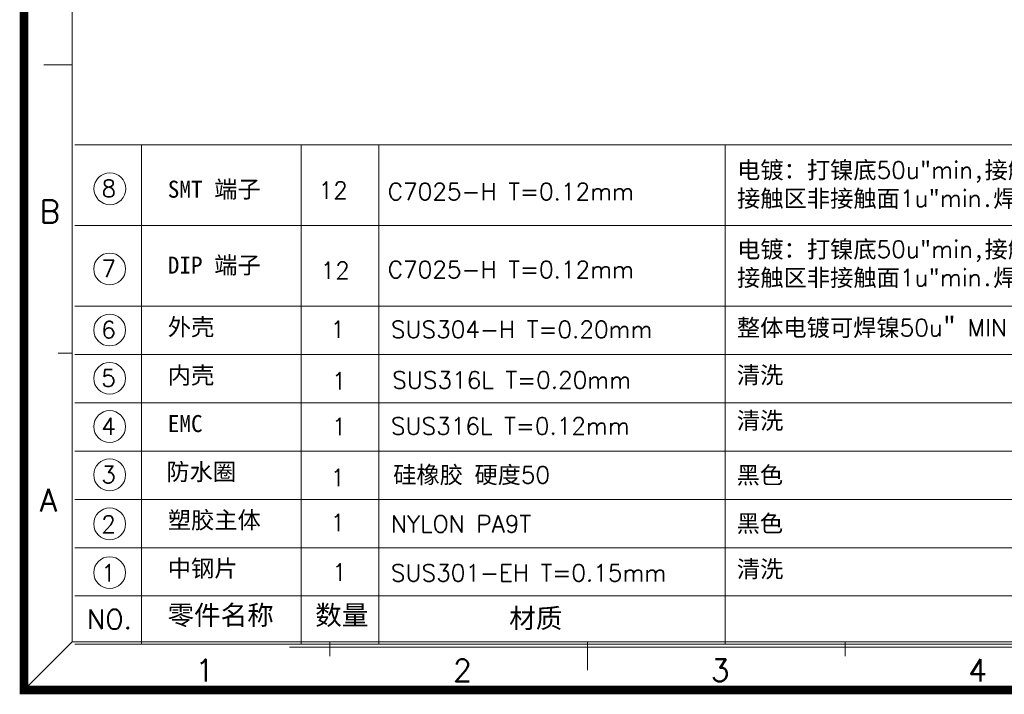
# Model space of a CAD drawing. Header units: millimetres. Extents: x 1290 to 1596, y 426 to 892.
# Tile 1 of 41: x 1290 to 1310, y 428 to 442. Entities that reach past the tile are written whole.
import ezdxf

# ---------------------------------------------------------------- set-up
doc = ezdxf.new("R2010")
doc.units = ezdxf.units.MM
doc.layers.get('0').update_dxf_attribs({"lineweight": 20})
doc.layers.add('图框', color=250, linetype='Continuous', lineweight=13)
doc.styles.add('ROMANS', font='romans.shx')

# ---------------------------------------------------------------- blocks, each defined once
blk = doc.blocks.new('A$C7C550A9B')
at = {"layer": '图框', "color": 7}
for p, q in [((3.697, 206.903), (3.697, 3.697)), ((3.697, 44.338), (1.697, 44.338)), ((3.697, 24.018), (2.697, 24.018)), ((3.697, 3.697), (0.3, 0.3)), ((3.697, 3.697), (293.903, 3.697)), ((21.835, 3.697), (21.835, 2.697)), ((39.973, 3.697), (39.973, 1.697)), ((58.111, 3.697), (58.111, 2.697))]:
    blk.add_line(p, q, dxfattribs=at)
at = {"layer": '图框', "color": 7, "const_width": 0.6}
blk.add_lwpolyline([(297.3, 210.3), (0.3, 210.3), (0.3, 0.3), (297.3, 0.3)], close=True, dxfattribs=at)
at = {"layer": '图框', "color": 7, "style": 'ROMANS'}
for s, height, p in [('B', 1.59, (1.413, 33.205)), ('A', 1.59, (1.413, 12.884)), ('1', 1.552, (12.362, 0.914)), ('2', 1.552, (30.5, 0.914)), ('3', 1.552, (48.638, 0.914)), ('4', 1.552, (66.776, 0.914))]:
    blk.add_text(s, height=height, dxfattribs=at).set_placement(p)

msp = doc.modelspace()

# ---------------------------------------------------------------- linework, layer by layer
for p, q in [((1290.986, 439.333), (1320.529, 439.333)), ((1292.353, 429.072), (1292.353, 439.333)), ((1295.63, 439.333), (1295.63, 429.072)), ((1297.228, 439.333), (1297.228, 429.072)), ((1304.337, 439.333), (1304.337, 429.072)), ((1304.515, 439.333), (1320.529, 439.333)), ((1290.986, 437.674), (1320.529, 437.674)), ((1290.986, 436.014), (1320.529, 436.014)), ((1290.986, 435.022), (1320.529, 435.022)), ((1290.986, 434.03), (1320.529, 434.03)), ((1290.986, 433.039), (1320.529, 433.039)), ((1290.986, 432.047), (1320.529, 432.047)), ((1290.986, 431.055), (1320.529, 431.055)), ((1290.986, 430.063), (1320.529, 430.063)), ((1290.986, 429.076), (1320.529, 429.076))]:
    msp.add_line(p, q)
at = {"color": 0}
for p, q in [((1290.986, 429.076), (1305.316, 429.076)), ((1320.557, 429.009), (1295.395, 429.009))]:
    msp.add_line(p, q, dxfattribs=at)
for centre in [(1291.706, 438.428), (1291.701, 436.78), (1291.701, 435.526), (1291.701, 434.534), (1291.701, 433.543), (1291.701, 432.551), (1291.701, 431.544), (1291.701, 430.543)]:
    msp.add_circle(centre, 0.327)

# ---------------------------------------------------------------- block references
at = {"color": 18, "true_color": 0x000000, "xscale": 0.2916404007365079, "yscale": 0.2916404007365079, "zscale": 0.2916404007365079}
msp.add_blockref('A$C7C550A9B', (1289.854, 428.043), dxfattribs=at)

# ---------------------------------------------------------------- texts
at = {"style": 'ROMANS'}
for s, height, p in [('8', 0.35, (1291.533, 438.259)), ('12', 0.35, (1295.989, 438.221)), ('C7025-H T=0.12mm', 0.35, (1297.41, 438.195)), ('7', 0.35, (1291.528, 436.61)), ('12', 0.35, (1296.031, 436.575)), ('C7025-H T=0.12mm', 0.35, (1297.41, 436.594)), ('6', 0.35, (1291.528, 435.357)), ('1', 0.35, (1296.236, 435.364)), ('SUS304-H T=0.20mm', 0.35, (1297.474, 435.363)), ('5', 0.35, (1291.528, 434.365)), ('1', 0.35, (1296.263, 434.304)), ('SUS316L T=0.20mm', 0.35, (1297.501, 434.324)), ('4', 0.35, (1291.528, 433.373)), ('1', 0.35, (1296.263, 433.369)), ('SUS316L T=0.12mm', 0.35, (1297.474, 433.38)), ('3', 0.35, (1291.528, 432.381)), ('1', 0.35, (1296.236, 432.32)), ('2', 0.35, (1291.528, 431.36)), ('1', 0.35, (1296.236, 431.397)), ('NYLON PA9T', 0.35, (1297.474, 431.368)), ('1', 0.35, (1291.528, 430.36)), ('1', 0.35, (1296.27, 430.377)), ('SUS301-EH T=0.15mm', 0.35, (1297.474, 430.363)), ('NO.', 0.4, (1291.232, 429.385))]:
    msp.add_text(s, height=height, dxfattribs=at).set_placement(p)
at = {"attachment_point": 1, "style": 'ROMANS'}
for s, insert, char_height, width in [('{\\fSimSun|b0|i0|c134|p2;电镀：打镍底}50u{\\fSimSun|b0|i0|c0|p2;"}min{\\fSimSun|b0|i0|c134|p2;,接触区镀镍}80u{\\fSimSun|b0|i0|c0|p2;"}min{\\fSimSun|b0|i0|c134|p2;,接触区镀金}15u{\\fSimSun|b0|i0|c0|p2;"}min{\\fSimSun|b0|i0|c134|p2;,}\\P{\\fSimSun|b0|i0|c134|p2;接触区非接触面}1u{\\fSimSun|b0|i0|c0|p2;"}min{\\fSimSun|b0|i0|c134|p2;.焊脚镀}Sn50~150u{\\fSimSun|b0|i0|c0|p2;"\\fSimSun|b0|i0|c134|p2;；} ', (1304.582, 438.987), 0.35, 19.6501), ('{\\fSimSun|b0|i0|c134|p2;SMT 端子}\\P\\P\\P{\\C6;\\P} ', (1292.894, 438.594), 0.35, 34.1696), ('{\\fSimSun|b0|i0|c134|p2;电镀：打镍底}50u{\\fSimSun|b0|i0|c0|p2;"}min{\\fSimSun|b0|i0|c134|p2;,接触区镀镍}80u{\\fSimSun|b0|i0|c0|p2;"}min{\\fSimSun|b0|i0|c134|p2;，接触区镀金}15u{\\fSimSun|b0|i0|c0|p2;"}min{\\fSimSun|b0|i0|c134|p2;,}\\P{\\fSimSun|b0|i0|c134|p2;接触区非接触面}1u{\\fSimSun|b0|i0|c0|p2;"}min{\\fSimSun|b0|i0|c134|p2;.焊脚镀}Sn50~150u{\\fSimSun|b0|i0|c0|p2;"\\fSimSun|b0|i0|c134|p2;；} ', (1304.582, 437.36), 0.35, 36.26813), ('{\\fSimSun|b0|i0|c134|p2;DIP 端子}\\P{\\C6;\\P} ', (1292.894, 437.035), 0.35, 34.1696), ('{\\fSimSun|b0|i0|c134|p2;\\H0.875x;\\C0;整体电镀可焊镍\\Fromans|c134;50u\\fSimSun|b0|i0|c0|p2;\\H1.143x;\\C256;"\\Fromans|c134;\\H0.875x;\\C0; MIN\\P}\\P\\P\\P{\\C6;\\P} ', (1304.577, 435.799), 0.4, 19.6501), ('{\\fSimSun|b0|i0|c134|p2;外壳}\\P\\P{\\C6;\\P} ', (1292.894, 435.764), 0.35, 34.1696), ('{\\fSimSun|b0|i0|c134|p2;内壳}\\P{\\C6;\\P} ', (1292.894, 434.772), 0.35, 34.1696), ('{\\fSimSun|b0|i0|c134|p2;\\H0.875x;\\C0;清洗\\Fromans|c134;\\H1.143x;\\P}\\P\\P\\P\\P{\\C6;\\P} ', (1304.577, 434.777), 0.4, 19.6501), ('{\\fSimSun|b0|i0|c134|p2;\\H0.875x;\\C0;清洗\\Fromans|c134;\\H1.143x;\\P}\\P\\P\\P\\P{\\C6;\\P} ', (1304.577, 433.842), 0.4, 19.6501), ('{\\fSimSun|b0|i0|c134|p2;EMC}\\P{\\C6;\\P} ', (1292.894, 433.78), 0.35, 34.1696), ('{\\fSimSun|b0|i0|c134|p2;防水圈}\\P\\P\\P\\P{\\C6;\\P} ', (1292.864, 432.789), 0.35, 34.1696), ('{\\fSimSun|b0|i0|c134|p2;\\C0;硅橡胶 \\H0.9967x;硬度\\Fromans|c134;50 }', (1297.521, 432.727), 0.35, 34.1696), ('{\\fSimSun|b0|i0|c134|p2;\\H0.875x;黑色}\\P\\P{\\C6;\\P} ', (1304.571, 432.72), 0.4, 34.1696), ('{\\fSimSun|b0|i0|c134|p2;塑胶主体}\\P\\P{\\C6;\\P} ', (1292.894, 431.797), 0.35, 34.1696), ('{\\fSimSun|b0|i0|c134|p2;\\H0.875x;黑色}\\P\\P{\\C6;\\P} ', (1304.571, 431.728), 0.4, 34.1696), ('{\\fSimSun|b0|i0|c134|p2;中钢片}\\P\\P\\P\\P\\P{\\C6;\\P} ', (1292.893, 430.805), 0.35, 34.1696), ('{\\fSimSun|b0|i0|c134|p2;\\H0.875x;\\C0;清洗\\Fromans|c134;\\H1.143x;\\P}\\P\\P\\P\\P{\\C6;\\P} ', (1304.577, 430.792), 0.4, 19.6501), ('{\\fSimSun|b0|i0|c134|p2;零件名称}\\P\\P{\\C6;\\P} ', (1292.888, 429.87), 0.4, 34.1696), ('{\\fSimSun|b0|i0|c134|p2;数量}\\P\\P{\\C6;\\P} ', (1295.921, 429.87), 0.4, 34.1696), ('{\\fSimSun|b0|i0|c134|p2;材质}\\P\\P{\\C6;\\P} ', (1299.903, 429.806), 0.4, 34.1696)]:
    msp.add_mtext(s, dxfattribs=dict(at, insert=insert, char_height=char_height, width=width))

doc.saveas('drawing.dxf')
